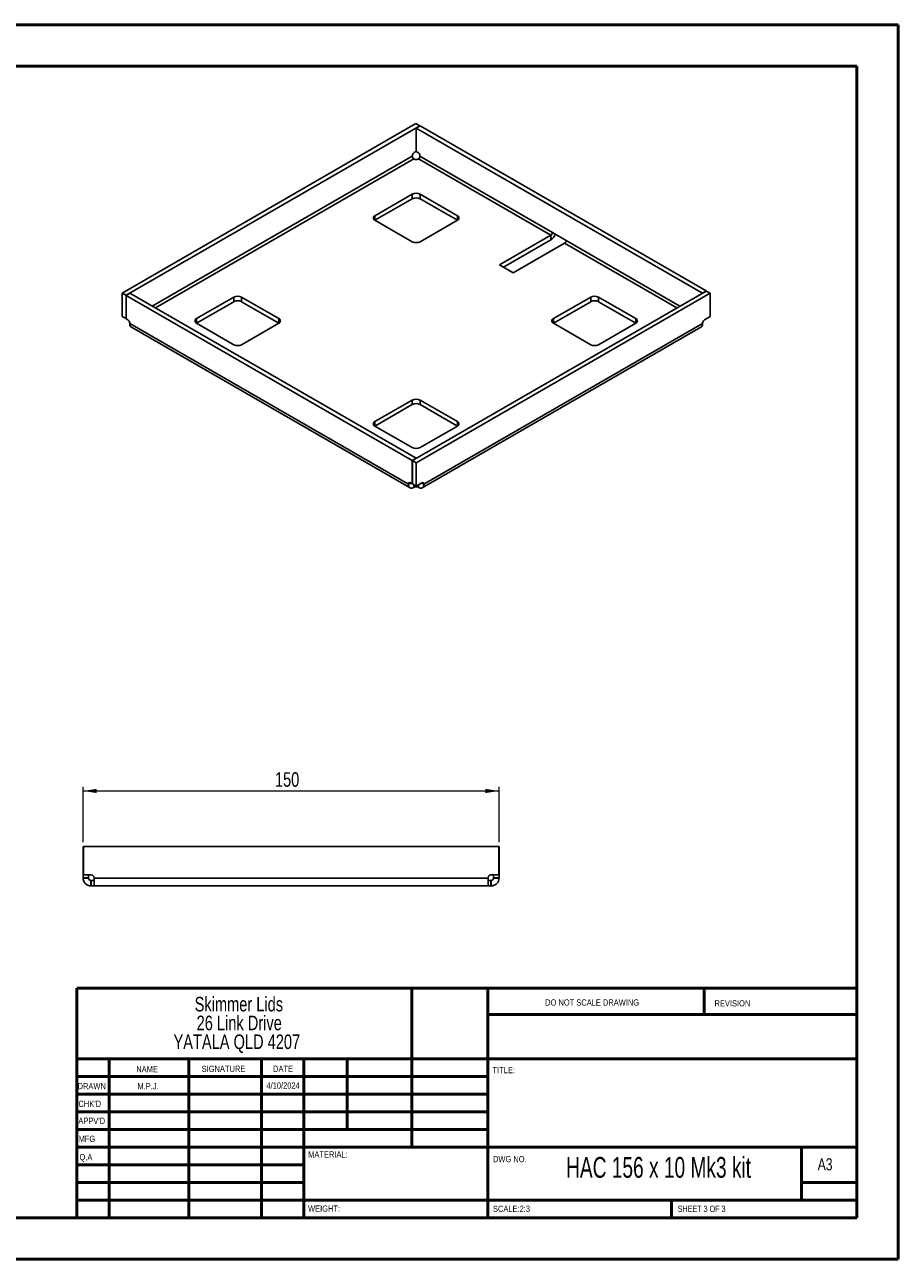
# Paper-space layout 'Sheet3' of a CAD drawing. Header units: millimetres. Extents: x 0 to 420, y 0 to 297.
# Tile 2 of 2: x 210 to 420, y 0 to 297. Entities that reach past the tile are written whole.
import ezdxf

# ---------------------------------------------------------------- set-up
doc = ezdxf.new("R2010")
doc.units = ezdxf.units.MM
doc.styles.add('SLDTEXTSTYLE0', font='TXT', dxfattribs={"width": 0.6875})
doc.styles.add('SLDTEXTSTYLE1', font='TXT', dxfattribs={"width": 0.75})
doc.dimstyles.new('SLDDIMSTYLE0', dxfattribs={"dimtxt": 3.5, "dimasz": 3.302, "dimexe": 0, "dimexo": 0.0625, "dimgap": 0.875, "dimtad": 1, "dimdec": 0, "dimlfac": 1.5, "dimrnd": 1e-09, "dimzin": 12, "dimdsep": 46, "dimtxsty": 'SLDTEXTSTYLE1', "dimsah": 1, "dimcen": 0.09, "dimadec": 0, "dimazin": 3, "dimtfac": 1, "dimtdec": 0, "dimtofl": 0, "dimtmove": 0, "dimatfit": 3, "dimfxl": 0, "dimfrac": 2, "dimtolj": 1, "dimtzin": 12, "dimarcsym": 0})

# ---------------------------------------------------------------- blocks, each defined once
blk = doc.blocks.new('SW_NOTE_0_2')
at = {"color": 0, "linetype": 'Continuous', "lineweight": 0, "char_height": 3.5, "attachment_point": 2, "style": 'SLDTEXTSTYLE1'}
for s, insert in [('Skimmer Lids', (13.89, 4.51)), ('26 Link Drive', (13.98, -0.01)), ('YATALA QLD 4207', (13.4, -4.54))]:
    blk.add_mtext(s, dxfattribs=dict(at, insert=insert))
blk = doc.blocks.new('_D_6')
at = {"color": 7, "linetype": 'Continuous', "lineweight": 0}
for p, q in [((224.41, 100.55), (224.41, 113.88)), ((224.41, 112.88), (324.41, 112.88)), ((324.41, 100.55), (324.41, 113.88))]:
    blk.add_line(p, q, dxfattribs=at)
at = {"color": 7, "linetype": 'Continuous', "lineweight": 18}
for points in [[(224.41, 112.88), (227.71, 112.37), (227.71, 113.39)], [(324.41, 112.88), (321.11, 113.39), (321.11, 112.37)]]:
    blk.add_solid(points, dxfattribs=at)
at = {"color": 7, "linetype": 'Continuous', "lineweight": 18, "insert": (270.53, 117.39), "char_height": 3.5, "attachment_point": 1, "style": 'SLDTEXTSTYLE1'}
blk.add_mtext('150', dxfattribs=at)

psp = doc.layouts.new('Sheet3')

# ---------------------------------------------------------------- linework, layer by layer
at = {"color": 7, "linetype": 'Continuous', "lineweight": 50}
for p, q in [((0.38, 297.21), (420.38, 297.21)), ((420.38, 0.21), (420.38, 297.21)), ((10.38, 287.21), (410.38, 287.21)), ((410.38, 287.21), (410.38, 10.21)), ((222.88, 65.46), (410.08, 65.46)), ((222.88, 65.46), (222.88, 10.21)), ((303.48, 65.46), (303.48, 27.21)), ((321.68, 65.46), (321.68, 10.21)), ((373.68, 59.09), (373.68, 65.46)), ((410.08, 59.09), (321.68, 59.09)), ((410.08, 48.46), (222.88, 48.46)), ((230.68, 48.46), (230.68, 10.21)), ((249.87, 48.46), (249.87, 10.21)), ((267.28, 48.46), (267.28, 10.21)), ((277.48, 10.21), (277.48, 48.46)), ((287.88, 31.46), (287.88, 48.46)), ((321.68, 44.21), (222.88, 44.21)), ((321.68, 39.96), (222.88, 39.96)), ((321.68, 35.71), (222.88, 35.71)), ((321.68, 31.46), (222.88, 31.46)), ((277.48, 27.21), (222.88, 27.21)), ((277.48, 27.21), (410.08, 27.21)), ((397.08, 14.46), (397.08, 27.21)), ((277.48, 22.96), (222.88, 22.96)), ((277.48, 18.71), (222.88, 18.71)), ((410.08, 18.71), (397.08, 18.71)), ((222.88, 14.46), (410.38, 14.46)), ((365.88, 10.21), (365.88, 14.46)), ((10.38, 10.21), (410.38, 10.21)), ((0.38, 0.21), (420.38, 0.21))]:
    psp.add_line(p, q, dxfattribs=at)
at = {"color": 7, "linetype": 'Continuous', "lineweight": 25}
for p, q in [((304.43, 273.42), (233.81, 232.65)), ((304.43, 273.42), (305.37, 272.88)), ((305.37, 272.88), (234.76, 232.11)), ((304.5, 272.35), (305.44, 272.89)), ((373.28, 232.64), (304.5, 272.35)), ((304.5, 266.74), (304.5, 272.35)), ((305.37, 272.85), (305.37, 272.88)), ((374.22, 233.18), (305.44, 272.89)), ((303.56, 265.6), (241.05, 229.51)), ((241.81, 229.08), (303.94, 264.94)), ((303.56, 265.6), (303.56, 265.68)), ((304.01, 264.9), (303.94, 264.94)), ((304.03, 266.49), (304.5, 266.77)), ((304.5, 266.74), (304.92, 266.49)), ((305.02, 264.94), (304.95, 264.9)), ((305.02, 264.94), (336.86, 246.56)), ((305.4, 265.68), (305.4, 265.6)), ((337.24, 247.21), (305.4, 265.6)), ((303.53, 256.44), (294.58, 251.27)), ((303.53, 256.44), (303.53, 255.35)), ((314.38, 251.27), (305.42, 256.44)), ((305.42, 256.44), (305.42, 255.35)), ((294.58, 250.18), (303.53, 255.35)), ((305.42, 255.35), (314.38, 250.18)), ((294.58, 251.27), (294.58, 250.18)), ((294.58, 250.18), (303.53, 245.01)), ((305.42, 245.01), (314.38, 250.18)), ((314.38, 251.27), (314.38, 250.18)), ((336.86, 246.56), (324.51, 239.43)), ((336.86, 246.56), (336.86, 245.47)), ((340.54, 245.31), (337.24, 247.21)), ((336.86, 245.47), (325.46, 238.89)), ((327.81, 237.52), (340.16, 244.65)), ((340.16, 244.65), (367.15, 229.08)), ((367.9, 229.51), (340.54, 245.31)), ((324.51, 239.43), (327.81, 237.52)), ((233.81, 232.65), (234.76, 232.11)), ((233.81, 227.05), (233.81, 232.65)), ((235.68, 232.61), (234.73, 232.07)), ((234.73, 232.07), (303.51, 192.36)), ((234.73, 226.46), (234.73, 232.07)), ((234.76, 232.08), (234.76, 232.11)), ((235.68, 232.61), (304.45, 192.91)), ((260.64, 231.67), (251.68, 226.5)), ((260.64, 231.67), (260.64, 230.58)), ((271.48, 226.5), (262.52, 231.67)), ((262.52, 231.67), (262.52, 230.58)), ((303.58, 192.38), (374.2, 233.14)), ((304.52, 191.83), (375.14, 232.6)), ((346.43, 231.67), (337.48, 226.5)), ((346.43, 231.67), (346.43, 230.58)), ((357.27, 226.5), (348.32, 231.67)), ((348.32, 231.67), (348.32, 230.58)), ((373.28, 232.64), (374.22, 233.18)), ((373.28, 232.61), (373.28, 232.64)), ((375.14, 232.6), (374.2, 233.14)), ((374.22, 233.18), (374.22, 233.13)), ((375.14, 226.99), (375.14, 232.6)), ((251.68, 225.41), (260.64, 230.58)), ((262.52, 230.58), (271.48, 225.41)), ((337.48, 225.41), (346.43, 230.58)), ((348.32, 230.58), (357.27, 225.41)), ((233.81, 227.05), (234.73, 226.52)), ((235.16, 226.22), (234.73, 226.46)), ((251.68, 226.5), (251.68, 225.41)), ((271.48, 226.5), (271.48, 225.41)), ((337.48, 226.5), (337.48, 225.41)), ((357.27, 226.5), (357.27, 225.41)), ((373.8, 226.22), (375.14, 226.99)), ((235.63, 225.32), (235.63, 225.4)), ((235.63, 225.32), (302.62, 186.65)), ((236.02, 224.46), (303, 185.79)), ((251.68, 225.41), (260.64, 220.24)), ((262.52, 220.24), (271.48, 225.41)), ((305.95, 185.79), (372.94, 224.46)), ((373.33, 225.32), (306.34, 186.65)), ((337.48, 225.41), (346.43, 220.24)), ((348.32, 220.24), (357.27, 225.41)), ((373.33, 225.32), (373.33, 225.4)), ((303.53, 206.91), (294.58, 201.74)), ((294.58, 200.65), (303.53, 205.82)), ((303.53, 206.91), (303.53, 205.82)), ((314.38, 201.74), (305.42, 206.91)), ((305.42, 206.91), (305.42, 205.82)), ((305.42, 205.82), (314.38, 200.65)), ((294.58, 201.74), (294.58, 200.65)), ((294.58, 200.65), (303.53, 195.48)), ((305.42, 195.48), (314.38, 200.65)), ((314.38, 201.74), (314.38, 200.65)), ((304.45, 192.91), (303.51, 192.36)), ((303.51, 186.76), (303.51, 192.36)), ((304.52, 191.83), (303.58, 192.38)), ((303.58, 186.77), (303.58, 192.38)), ((304.45, 192.88), (304.45, 192.91)), ((304.52, 186.23), (304.52, 191.83)), ((302.62, 186.73), (303.09, 187)), ((302.62, 186.65), (303.16, 186.96)), ((302.62, 186.73), (302.62, 186.65)), ((303.51, 186.76), (303.09, 187)), ((303.51, 186.76), (303.58, 186.8)), ((304.52, 186.23), (303.58, 186.77)), ((303.94, 185.89), (303.94, 186.57)), ((303.94, 185.89), (304.01, 185.93)), ((304.01, 185.93), (304.01, 186.53)), ((305.87, 187), (304.52, 186.23)), ((304.95, 185.93), (304.95, 186.47)), ((304.95, 185.93), (305.02, 185.89)), ((305.02, 185.89), (305.02, 186.51)), ((306.34, 186.65), (305.8, 186.96)), ((306.34, 186.73), (305.87, 187)), ((306.34, 186.65), (306.34, 186.73)), ((224.48, 99.55), (224.41, 99.55)), ((224.41, 92.68), (224.41, 99.55)), ((224.48, 92.68), (224.48, 99.55)), ((224.48, 99.55), (324.35, 99.55)), ((324.35, 92.68), (324.35, 99.55)), ((324.35, 99.55), (324.41, 99.55)), ((324.41, 99.55), (324.41, 92.68)), ((224.41, 92.68), (224.48, 92.68)), ((224.41, 92.68), (224.41, 92.01)), ((226.38, 92.68), (224.48, 92.68)), ((225.75, 92.68), (225.75, 92.01)), ((322.45, 92.68), (324.35, 92.68)), ((323.08, 92.01), (323.08, 92.68)), ((324.41, 92.68), (324.35, 92.68)), ((324.41, 92.01), (324.41, 92.68)), ((224.41, 92.01), (225.75, 92.01)), ((224.41, 92.01), (224.41, 91.91)), ((224.41, 91.91), (225.75, 91.91)), ((225.75, 92.01), (225.75, 91.91)), ((226.28, 90.05), (226.28, 91.38)), ((226.28, 91.38), (226.38, 91.38)), ((226.28, 90.05), (226.38, 90.05)), ((226.38, 90.05), (226.38, 91.38)), ((226.38, 91.38), (227.05, 91.38)), ((226.38, 90.05), (227.05, 90.05)), ((227.05, 91.91), (227.05, 92.01)), ((321.78, 91.91), (227.05, 91.91)), ((321.78, 90.05), (227.05, 90.05)), ((321.78, 91.91), (321.78, 92.01)), ((321.78, 91.38), (322.45, 91.38)), ((321.78, 90.05), (322.45, 90.05)), ((322.45, 90.05), (322.45, 91.38)), ((322.45, 91.38), (322.55, 91.38)), ((322.45, 90.05), (322.55, 90.05)), ((322.55, 90.05), (322.55, 91.38)), ((324.41, 92.01), (323.08, 92.01)), ((323.08, 91.91), (323.08, 92.01)), ((324.41, 91.91), (323.08, 91.91)), ((324.41, 91.91), (324.41, 92.01))]:
    psp.add_line(p, q, dxfattribs=at)
for centre, radius, start, end in [((304.58, 265.63), 1.02, 122.6055, 177.3945), ((304.48, 265.81), 1.02, 242.6097, 297.3903), ((304.37, 265.63), 1.02, 2.6055, 57.3945), ((304.48, 254.62), 2.05, 62.6097, 117.3903), ((304.48, 253.53), 2.05, 62.6097, 117.3903), ((294.78, 250.72), 0.582, 110.7834, 249.2166), ((314.17, 250.72), 0.582, 290.7834, 69.2166), ((336.42, 247.25), 0.82, 302.6055, 357.3945), ((335.32, 247.88), 2.86, 302.6411, 337.7401), ((304.48, 246.83), 2.05, 242.6097, 297.3903), ((339.72, 245.34), 0.82, 302.6055, 357.3945), ((261.58, 229.85), 2.05, 62.6097, 117.3903), ((347.38, 229.85), 2.05, 62.6097, 117.3903), ((261.58, 228.77), 2.05, 62.6097, 117.3903), ((347.38, 228.77), 2.05, 62.6097, 117.3903), ((234.6, 225.35), 1.02, 2.6055, 57.3945), ((251.89, 225.96), 0.582, 110.7834, 249.2166), ((271.27, 225.96), 0.582, 290.7834, 69.2166), ((337.68, 225.96), 0.582, 110.7834, 249.2166), ((357.07, 225.96), 0.582, 290.7834, 69.2166), ((374.35, 225.35), 1.02, 122.6055, 177.3945), ((261.58, 222.06), 2.05, 242.6097, 297.3903), ((347.38, 222.06), 2.05, 242.6097, 297.3903), ((304.48, 205.09), 2.05, 62.6097, 117.3903), ((304.48, 204), 2.05, 62.6097, 117.3903), ((294.78, 201.19), 0.582, 110.7834, 249.2166), ((314.17, 201.19), 0.582, 290.7834, 69.2166), ((304.48, 197.3), 2.05, 242.6097, 297.3903), ((302.9, 186.78), 0.291, 50.7967, 189.214), ((304.48, 185.02), 1.02, 62.6097, 117.3903), ((306.05, 186.78), 0.291, 350.786, 129.2033), ((226.38, 92.01), 0.667, 0, 90), ((322.45, 92.01), 0.667, 90, 180)]:
    psp.add_arc(centre, radius, start, end, dxfattribs=at)
for points, knots in [([(303.94, 264.94), (303.84, 265), (303.74, 265.1), (303.6, 265.34), (303.56, 265.48), (303.56, 265.6)], [0, 0, 0, 0, 0.5, 0.5, 1, 1, 1, 1]), ([(305.4, 265.6), (305.4, 265.48), (305.36, 265.34), (305.22, 265.1), (305.12, 265), (305.02, 264.94)], [0, 0, 0, 0, 0.5, 0.5, 1, 1, 1, 1]), ([(236.02, 224.46), (236.02, 224.46), (235.87, 224.49), (235.7, 224.77), (235.65, 225.14), (235.63, 225.32)], [0, 0, 0, 0, 0.000102, 0.500051, 1, 1, 1, 1]), ([(373.33, 225.32), (373.3, 225.14), (373.26, 224.77), (373.08, 224.49), (372.94, 224.46), (372.94, 224.46)], [0, 0, 0, 0, 0.499949, 0.999898, 1, 1, 1, 1]), ([(302.62, 186.65), (302.62, 186.45), (302.65, 186.27), (302.78, 185.98), (302.88, 185.86), (303.12, 185.72), (303.27, 185.69), (303.59, 185.73), (303.76, 185.79), (303.94, 185.89)], [0, 0, 0, 0, 0.25, 0.25, 0.5, 0.5, 0.75, 0.75, 1, 1, 1, 1]), ([(305.02, 185.89), (305.19, 185.79), (305.36, 185.73), (305.68, 185.69), (305.83, 185.72), (306.07, 185.86), (306.17, 185.98), (306.3, 186.27), (306.34, 186.45), (306.34, 186.65)], [0, 0, 0, 0, 0.25, 0.25, 0.5, 0.5, 0.75, 0.75, 1, 1, 1, 1]), ([(224.41, 91.91), (224.41, 91.67), (224.46, 91.43), (224.65, 90.97), (224.79, 90.77), (225.13, 90.42), (225.34, 90.28), (225.79, 90.1), (226.04, 90.05), (226.28, 90.05)], [0, 0, 0, 0, 0.25, 0.25, 0.5, 0.5, 0.75, 0.75, 1, 1, 1, 1]), ([(225.75, 91.91), (225.75, 91.77), (225.8, 91.64), (226, 91.44), (226.14, 91.38), (226.28, 91.38)], [0, 0, 0, 0, 0.5, 0.5, 1, 1, 1, 1]), ([(227.05, 90.05), (227.05, 90.05), (227.05, 90.1), (227.05, 90.28), (227.05, 90.42), (227.05, 90.77), (227.05, 90.97), (227.05, 91.43), (227.05, 91.67), (227.05, 91.91)], [0, 0, 0, 0, 0.25, 0.25, 0.5, 0.5, 0.75, 0.75, 1, 1, 1, 1]), ([(321.78, 91.91), (321.78, 91.67), (321.78, 91.43), (321.78, 90.97), (321.78, 90.77), (321.78, 90.42), (321.78, 90.28), (321.78, 90.1), (321.78, 90.05), (321.78, 90.05)], [0, 0, 0, 0, 0.25, 0.25, 0.5, 0.5, 0.75, 0.75, 1, 1, 1, 1]), ([(322.55, 91.38), (322.69, 91.38), (322.82, 91.44), (323.02, 91.64), (323.08, 91.77), (323.08, 91.91)], [0, 0, 0, 0, 0.5, 0.5, 1, 1, 1, 1]), ([(322.55, 90.05), (322.79, 90.05), (323.03, 90.1), (323.49, 90.28), (323.69, 90.42), (324.04, 90.77), (324.18, 90.97), (324.36, 91.43), (324.41, 91.67), (324.41, 91.91)], [0, 0, 0, 0, 0.25, 0.25, 0.5, 0.5, 0.75, 0.75, 1, 1, 1, 1])]:
    psp.add_open_spline(points, degree=3, knots=knots, dxfattribs=at)

# ---------------------------------------------------------------- block references
at = {"color": 7, "linetype": 'Continuous', "lineweight": 0}
psp.add_blockref('SW_NOTE_0_2', (247.97, 58.84), dxfattribs=at)

# ---------------------------------------------------------------- texts
for s, insert, char_height, attachment_point, style in [('DO NOT SCALE DRAWING', (335.49, 62.75), 1.5, 1, 'SLDTEXTSTYLE1'), ('REVISION', (376.21, 62.55), 1.5, 1, 'SLDTEXTSTYLE1'), ('NAME', (237.2, 46.72), 1.5, 1, 'SLDTEXTSTYLE1'), ('SIGNATURE', (252.91, 46.78), 1.5, 1, 'SLDTEXTSTYLE1'), ('DATE', (270.09, 46.79), 1.5, 1, 'SLDTEXTSTYLE1'), ('TITLE:', (322.84, 46.49), 1.5, 1, 'SLDTEXTSTYLE1'), ('DRAWN', (223.09, 42.64), 1.5, 1, 'SLDTEXTSTYLE1'), ('M.P.J.', (240.04, 42.6), 1.499, 2, 'SLDTEXTSTYLE1'), ('4/10/2024', (272.49, 42.77), 1.499, 2, 'SLDTEXTSTYLE1'), ("CHK'D", (223.29, 38.37), 1.5, 1, 'SLDTEXTSTYLE1'), ("APPV'D", (223.28, 34.28), 1.5, 1, 'SLDTEXTSTYLE1'), ('MFG', (223.33, 29.95), 1.5, 1, 'SLDTEXTSTYLE1'), ('Q.A', (223.55, 25.56), 1.5, 1, 'SLDTEXTSTYLE1'), ('MATERIAL:', (278.52, 26.2), 1.5, 1, 'SLDTEXTSTYLE1'), ('DWG NO.', (322.95, 25.08), 1.5, 1, 'SLDTEXTSTYLE1'), ('HAC 156 x 10 Mk3 kit', (362.75, 24.83), 5, 2, 'SLDTEXTSTYLE0'), ('A3', (401, 24.52), 2.91, 1, 'SLDTEXTSTYLE1'), ('WEIGHT:', (278.5, 13.16), 1.499, 1, 'SLDTEXTSTYLE1'), ('SCALE:2:3', (322.95, 13.11), 1.5, 1, 'SLDTEXTSTYLE1'), ('SHEET 3 OF 3', (367.36, 13.11), 1.5, 1, 'SLDTEXTSTYLE0')]:
    psp.add_mtext(s, dxfattribs=dict(at, insert=insert, char_height=char_height, attachment_point=attachment_point, style=style))

# ---------------------------------------------------------------- dimensions: what is measured, and where the dimension line sits
at = {"color": 7, "linetype": 'Continuous', "lineweight": 18}
dim = psp.add_linear_dim(base=(324.41, 112.88), p1=(224.41, 99.55), p2=(324.41, 99.55), angle=0, dimstyle='SLDDIMSTYLE0', dxfattribs=at)
dim.commit()
dim.dimension.update_dxf_attribs({"geometry": '_D_6', "text_midpoint": (274.41, 112.88), "dimtype": 160})

doc.saveas('drawing.dxf')
